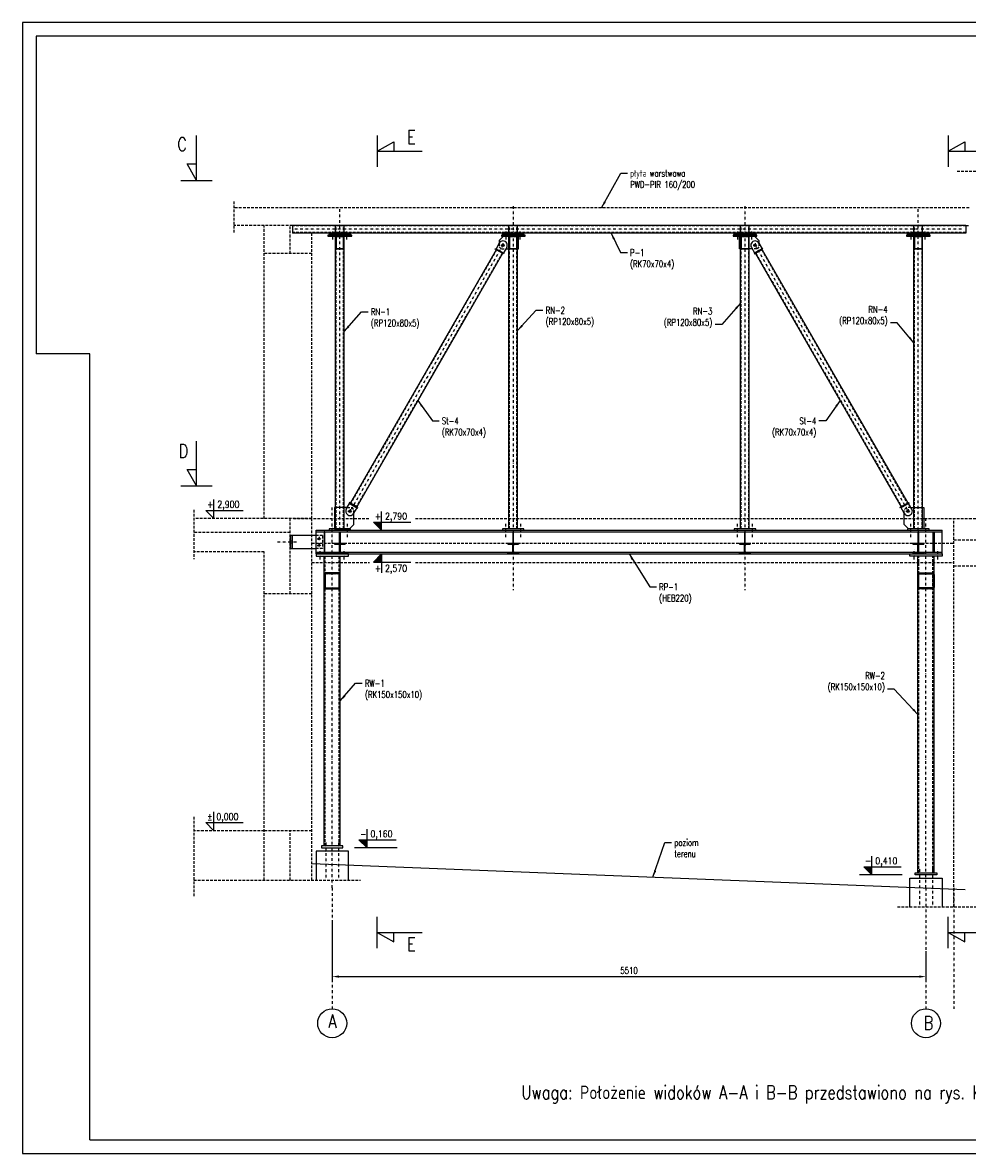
# Model space of a CAD drawing. Header units: centimetres. Extents: x 686402 to 1830517, y -1283654 to -666360.
# Tile 28 of 35: x 1766577 to 1775344, y -1033108 to -1022608. Entities that reach past the tile are written whole.
import ezdxf

# ---------------------------------------------------------------- set-up
doc = ezdxf.new("R2010")
doc.units = ezdxf.units.CM
doc.header["$LTSCALE"] = 50
doc.header["$MEASUREMENT"] = 0
doc.linetypes.add('DASHDOT', pattern=[1, 0.5, -0.25, 0, -0.25])
doc.linetypes.add('DASHED', pattern=[0.75, 0.5, -0.25])
for name, color, linetype in [('0-Ramki', 2, 'Continuous'), ('k_stal_niewid', 4, 'DASHED'), ('k_stal_osie', 1, 'DASHDOT'), ('k_stal_otwory', 1, 'DASHDOT'), ('k_stal_przekroj', 3, 'Continuous'), ('k_stal_widok', 7, 'Continuous'), ('k_stal_wymiary', 3, 'Continuous'), ('k_żelbet', 6, 'Continuous')]:
    doc.layers.add(name, color=color, linetype=linetype)
doc.styles.add('MSE-200', font='romans.shx', dxfattribs={"width": 0.8, "height": 40})
doc.styles.add('ROMANS', font='ROMANS.SHX', dxfattribs={"width": 0.85})
doc.styles.add('TXT3', font='romans.shx', dxfattribs={"width": 0.75})
doc.dimstyles.new('Skala_1_25', dxfattribs={"dimscale": 25, "dimtxt": 2.5, "dimasz": 2.5, "dimexe": 1, "dimexo": 1, "dimgap": 1, "dimtad": 1, "dimdec": 0, "dimzin": 0, "dimdsep": 46, "dimtxsty": 'TXT3', "dimcen": 2.5, "dimadec": 0, "dimazin": 0, "dimtfac": 1, "dimtdec": 0, "dimtmove": 0, "dimatfit": 3, "dimfxl": 0, "dimtolj": 1, "dimtzin": 0, "dimarcsym": 0})

# ---------------------------------------------------------------- blocks, each defined once
blk = doc.blocks.new('*D1205')
at = {"layer": 'Defpoints', "color": 0}
for p in [(1769449, -1030927), (1774959, -1031204), (1774959, -1031467)]:
    blk.add_point(p, dxfattribs=at)
at = {"layer": 'k_stal_wymiary', "color": 0, "lineweight": -2}
for p, q in [((1769449, -1030952), (1769449, -1031492)), ((1774959, -1031229), (1774959, -1031492)), ((1769512, -1031467), (1774897, -1031467))]:
    blk.add_line(p, q, dxfattribs=at)
at = {"layer": 'k_stal_wymiary', "color": 0}
for points in [[(1769512, -1031456), (1769512, -1031477), (1769449, -1031467)], [(1774897, -1031456), (1774897, -1031477), (1774959, -1031467)]]:
    blk.add_solid(points, dxfattribs=at)
at = {"layer": 'k_stal_wymiary', "color": 0, "insert": (1772204, -1031410), "char_height": 62.5, "attachment_point": 5, "style": 'TXT3'}
blk.add_mtext('\\A1;5510', dxfattribs=at)

msp = doc.modelspace()

# ---------------------------------------------------------------- hatches: boundary and pattern name
at = {"layer": 'k_stal_przekroj'}
h = msp.add_hatch(dxfattribs=at)
h.set_pattern_fill('ANSI31', color=256, scale=10, style=0)
h.set_pattern_definition([(45, (68584.0883, 8612.6716), (-0.8838834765, 0.8838834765), [])])
h.paths.add_polyline_path([(1769490.2, -1024590.3, 0.1316525), (1769485.2, -1024591.7), (1769485.2, -1024600.3, -0.4142136), (1769490.2, -1024595.3), (1769520.2, -1024595.3), (1769520.2, -1024590.3)])
h.paths.add_polyline_path([(1769480.2, -1024700.3, 0.2679492), (1769485.2, -1024709), (1769485.2, -1024591.7, 0.2679492), (1769480.2, -1024600.3)])
h.paths.add_polyline_path([(1769520.2, -1024590.3), (1769520.2, -1024595.3), (1769550.2, -1024595.3, -0.4142136), (1769555.2, -1024600.3), (1769555.2, -1024591.7, 0.1316525), (1769550.2, -1024590.3)])
h.paths.add_polyline_path([(1769560.2, -1024600.3, 0.2679492), (1769555.2, -1024591.7), (1769555.2, -1024709, 0.2679492), (1769560.2, -1024700.3)])
h.paths.add_polyline_path([(1769550.2, -1024710.3, 0.1316525), (1769555.2, -1024709), (1769555.2, -1024700.3, -0.4142136), (1769550.2, -1024705.3), (1769520.2, -1024705.3), (1769520.2, -1024710.3)])
h.paths.add_polyline_path([(1769520.2, -1024710.3), (1769520.2, -1024705.3), (1769490.2, -1024705.3, -0.4142136), (1769485.2, -1024700.3), (1769485.2, -1024709, 0.1316525), (1769490.2, -1024710.3)])
h = msp.add_hatch(dxfattribs=at)
h.set_pattern_fill('ANSI31', color=256, scale=10, style=0)
h.set_pattern_definition([(45, (70193.0883, 8612.6716), (-0.8838834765, 0.8838834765), [])])
h.paths.add_polyline_path([(1771099.2, -1024590.3, 0.1316525), (1771094.2, -1024591.7), (1771094.2, -1024600.3, -0.4142136), (1771099.2, -1024595.3), (1771129.2, -1024595.3), (1771129.2, -1024590.3)])
h.paths.add_polyline_path([(1771089.2, -1024700.3, 0.2679492), (1771094.2, -1024709), (1771094.2, -1024591.7, 0.2679492), (1771089.2, -1024600.3)])
h.paths.add_polyline_path([(1771129.2, -1024590.3), (1771129.2, -1024595.3), (1771159.2, -1024595.3, -0.4142136), (1771164.2, -1024600.3), (1771164.2, -1024591.7, 0.1316525), (1771159.2, -1024590.3)])
h.paths.add_polyline_path([(1771169.2, -1024600.3, 0.2679492), (1771164.2, -1024591.7), (1771164.2, -1024709, 0.2679492), (1771169.2, -1024700.3)])
h.paths.add_polyline_path([(1771159.2, -1024710.3, 0.1316525), (1771164.2, -1024709), (1771164.2, -1024700.3, -0.4142136), (1771159.2, -1024705.3), (1771129.2, -1024705.3), (1771129.2, -1024710.3)])
h.paths.add_polyline_path([(1771129.2, -1024710.3), (1771129.2, -1024705.3), (1771099.2, -1024705.3, -0.4142136), (1771094.2, -1024700.3), (1771094.2, -1024709, 0.1316525), (1771099.2, -1024710.3)])
h = msp.add_hatch(dxfattribs=at)
h.set_pattern_fill('ANSI31', color=256, scale=10, style=0)
h.set_pattern_definition([(45, (72343.0883, 8612.6716), (-0.8838834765, 0.8838834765), [])])
h.paths.add_polyline_path([(1773249.2, -1024590.3, 0.1316525), (1773244.2, -1024591.7), (1773244.2, -1024600.3, -0.4142136), (1773249.2, -1024595.3), (1773279.2, -1024595.3), (1773279.2, -1024590.3)])
h.paths.add_polyline_path([(1773239.2, -1024700.3, 0.2679492), (1773244.2, -1024709), (1773244.2, -1024591.7, 0.2679492), (1773239.2, -1024600.3)])
h.paths.add_polyline_path([(1773279.2, -1024590.3), (1773279.2, -1024595.3), (1773309.2, -1024595.3, -0.4142136), (1773314.2, -1024600.3), (1773314.2, -1024591.7, 0.1316525), (1773309.2, -1024590.3)])
h.paths.add_polyline_path([(1773319.2, -1024600.3, 0.2679492), (1773314.2, -1024591.7), (1773314.2, -1024709, 0.2679492), (1773319.2, -1024700.3)])
h.paths.add_polyline_path([(1773309.2, -1024710.3, 0.1316525), (1773314.2, -1024709), (1773314.2, -1024700.3, -0.4142136), (1773309.2, -1024705.3), (1773279.2, -1024705.3), (1773279.2, -1024710.3)])
h.paths.add_polyline_path([(1773279.2, -1024710.3), (1773279.2, -1024705.3), (1773249.2, -1024705.3, -0.4142136), (1773244.2, -1024700.3), (1773244.2, -1024709, 0.1316525), (1773249.2, -1024710.3)])
h = msp.add_hatch(dxfattribs=at)
h.set_pattern_fill('ANSI31', color=256, scale=10, style=0)
h.set_pattern_definition([(45, (73952.0883, 8612.6716), (-0.8838834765, 0.8838834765), [])])
h.paths.add_polyline_path([(1774858.2, -1024590.3, 0.1316525), (1774853.2, -1024591.7), (1774853.2, -1024600.3, -0.4142136), (1774858.2, -1024595.3), (1774888.2, -1024595.3), (1774888.2, -1024590.3)])
h.paths.add_polyline_path([(1774848.2, -1024700.3, 0.2679492), (1774853.2, -1024709), (1774853.2, -1024591.7, 0.2679492), (1774848.2, -1024600.3)])
h.paths.add_polyline_path([(1774888.2, -1024590.3), (1774888.2, -1024595.3), (1774918.2, -1024595.3, -0.4142136), (1774923.2, -1024600.3), (1774923.2, -1024591.7, 0.1316525), (1774918.2, -1024590.3)])
h.paths.add_polyline_path([(1774928.2, -1024600.3, 0.2679492), (1774923.2, -1024591.7), (1774923.2, -1024709, 0.2679492), (1774928.2, -1024700.3)])
h.paths.add_polyline_path([(1774918.2, -1024710.3, 0.1316525), (1774923.2, -1024709), (1774923.2, -1024700.3, -0.4142136), (1774918.2, -1024705.3), (1774888.2, -1024705.3), (1774888.2, -1024710.3)])
h.paths.add_polyline_path([(1774888.2, -1024710.3), (1774888.2, -1024705.3), (1774858.2, -1024705.3, -0.4142136), (1774853.2, -1024700.3), (1774853.2, -1024709, 0.1316525), (1774858.2, -1024710.3)])
h = msp.add_hatch(dxfattribs=at)
h.set_pattern_fill('ANSI31', color=256, scale=10, style=0)
h.set_pattern_definition([(45, (68272.0797, 8892.4334), (-0.8838834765, 0.8838834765), [])])
h.paths.add_polyline_path([(1769535.2, -1027452.1), (1769570.2, -1027452.1), (1769570.2, -1027442.1), (1769470.2, -1027442.1), (1769470.2, -1027452.1), (1769505.2, -1027452.1, -0.4142136), (1769517.2, -1027464.1), (1769517.2, -1027520.1, -0.4142136), (1769505.2, -1027532.1), (1769470.2, -1027532.1), (1769470.2, -1027542.1), (1769570.2, -1027542.1), (1769570.2, -1027532.1), (1769535.2, -1027532.1, -0.4142136), (1769523.2, -1027520.1), (1769523.2, -1027464.1, -0.4142136)])
h = msp.add_hatch(dxfattribs=at)
h.set_pattern_fill('ANSI31', color=256, scale=10, style=0)
h.set_pattern_definition([(45, (69881.0797, 8892.4334), (-0.8838834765, 0.8838834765), [])])
h.paths.add_polyline_path([(1771144.2, -1027452.1), (1771179.2, -1027452.1), (1771179.2, -1027442.1), (1771079.2, -1027442.1), (1771079.2, -1027452.1), (1771114.2, -1027452.1, -0.4142136), (1771126.2, -1027464.1), (1771126.2, -1027520.1, -0.4142136), (1771114.2, -1027532.1), (1771079.2, -1027532.1), (1771079.2, -1027542.1), (1771179.2, -1027542.1), (1771179.2, -1027532.1), (1771144.2, -1027532.1, -0.4142136), (1771132.2, -1027520.1), (1771132.2, -1027464.1, -0.4142136)])
h = msp.add_hatch(dxfattribs=at)
h.set_pattern_fill('ANSI31', color=256, scale=10, style=0)
h.set_pattern_definition([(45, (72031.0797, 8892.4334), (-0.8838834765, 0.8838834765), [])])
h.paths.add_polyline_path([(1773294.2, -1027452.1), (1773329.2, -1027452.1), (1773329.2, -1027442.1), (1773229.2, -1027442.1), (1773229.2, -1027452.1), (1773264.2, -1027452.1, -0.4142136), (1773276.2, -1027464.1), (1773276.2, -1027520.1, -0.4142136), (1773264.2, -1027532.1), (1773229.2, -1027532.1), (1773229.2, -1027542.1), (1773329.2, -1027542.1), (1773329.2, -1027532.1), (1773294.2, -1027532.1, -0.4142136), (1773282.2, -1027520.1), (1773282.2, -1027464.1, -0.4142136)])
h = msp.add_hatch(dxfattribs=at)
h.set_pattern_fill('ANSI31', color=256, scale=10, style=0)
h.set_pattern_definition([(45, (73640.0797, 8892.4334), (-0.8838834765, 0.8838834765), [])])
h.paths.add_polyline_path([(1774903.2, -1027452.1), (1774938.2, -1027452.1), (1774938.2, -1027442.1), (1774838.2, -1027442.1), (1774838.2, -1027452.1), (1774873.2, -1027452.1, -0.4142136), (1774885.2, -1027464.1), (1774885.2, -1027520.1, -0.4142136), (1774873.2, -1027532.1), (1774838.2, -1027532.1), (1774838.2, -1027542.1), (1774938.2, -1027542.1), (1774938.2, -1027532.1), (1774903.2, -1027532.1, -0.4142136), (1774891.2, -1027520.1), (1774891.2, -1027464.1, -0.4142136)])
h = msp.add_hatch(dxfattribs=at)
h.set_pattern_fill('ANSI31', color=256, scale=10, style=0)
h.paths.add_polyline_path([(1769514.2, -1027717.9, 0.0851642), (1769509.2, -1027717.1), (1769449.2, -1027717.1), (1769449.2, -1027727.1), (1769509.2, -1027727.1, -0.4142136), (1769514.2, -1027732.1)])
h.paths.add_polyline_path([(1769449.2, -1027717.1), (1769389.2, -1027717.1, 0.0851642), (1769384.2, -1027717.9), (1769384.2, -1027732.1, -0.4142136), (1769389.2, -1027727.1), (1769449.2, -1027727.1)])
h.paths.add_polyline_path([(1769384.2, -1027717.9, 0.3178372), (1769374.2, -1027732.1), (1769374.2, -1027852.1, 0.3178372), (1769384.2, -1027866.2)])
h.paths.add_polyline_path([(1769449.2, -1027857.1), (1769389.2, -1027857.1, -0.4142136), (1769384.2, -1027852.1), (1769384.2, -1027866.2, 0.0851642), (1769389.2, -1027867.1), (1769449.2, -1027867.1)])
h.paths.add_polyline_path([(1769514.2, -1027852.1, -0.4142136), (1769509.2, -1027857.1), (1769449.2, -1027857.1), (1769449.2, -1027867.1), (1769509.2, -1027867.1, 0.0851642), (1769514.2, -1027866.2)])
h.paths.add_polyline_path([(1769524.2, -1027732.1, 0.3178372), (1769514.2, -1027717.9), (1769514.2, -1027866.2, 0.3178372), (1769524.2, -1027852.1)])
h = msp.add_hatch(dxfattribs=at)
h.set_pattern_fill('ANSI31', color=256, scale=10, style=0)
h.set_pattern_definition([(45, (5510, 2e-10), (-0.8838834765, 0.8838834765), [])])
h.paths.add_polyline_path([(1775024.2, -1027717.9, 0.0851642), (1775019.2, -1027717.1), (1774959.2, -1027717.1), (1774959.2, -1027727.1), (1775019.2, -1027727.1, -0.4142136), (1775024.2, -1027732.1)])
h.paths.add_polyline_path([(1774959.2, -1027717.1), (1774899.2, -1027717.1, 0.0851642), (1774894.2, -1027717.9), (1774894.2, -1027732.1, -0.4142136), (1774899.2, -1027727.1), (1774959.2, -1027727.1)])
h.paths.add_polyline_path([(1774894.2, -1027717.9, 0.3178372), (1774884.2, -1027732.1), (1774884.2, -1027852.1, 0.3178372), (1774894.2, -1027866.2)])
h.paths.add_polyline_path([(1774959.2, -1027857.1), (1774899.2, -1027857.1, -0.4142136), (1774894.2, -1027852.1), (1774894.2, -1027866.2, 0.0851642), (1774899.2, -1027867.1), (1774959.2, -1027867.1)])
h.paths.add_polyline_path([(1775024.2, -1027852.1, -0.4142136), (1775019.2, -1027857.1), (1774959.2, -1027857.1), (1774959.2, -1027867.1), (1775019.2, -1027867.1, 0.0851642), (1775024.2, -1027866.2)])
h.paths.add_polyline_path([(1775034.2, -1027732.1, 0.3178372), (1775024.2, -1027717.9), (1775024.2, -1027866.2, 0.3178372), (1775034.2, -1027852.1)])
at = {"layer": 'k_stal_wymiary'}
for points in [[(1769833.3, -1027247.1), (1769908.3, -1027322.1), (1769908.3, -1027247.1)], [(1769908.3, -1027617.1), (1769908.3, -1027542.1), (1769833.3, -1027617.1)], [(1769772.8, -1030197.1), (1769697.8, -1030197.1), (1769772.8, -1030272.1)], [(1774457.7, -1030447.1), (1774382.7, -1030447.1), (1774457.7, -1030522.1)]]:
    msp.add_hatch(color=256, dxfattribs=at).paths.add_polyline_path(points)

# ---------------------------------------------------------------- linework, layer by layer
at = {"layer": '0-Ramki', "color": 1}
for p, q in [((1766701.6, -1022733.2), (1766701.6, -1025683.2)), ((1767201.6, -1025683.2), (1766701.6, -1025683.2)), ((1767201.6, -1032983.2), (1767201.6, -1025683.2)), ((1767201.6, -1032983.2), (1778250.6, -1032983.2))]:
    msp.add_line(p, q, dxfattribs=at)
msp.add_lwpolyline([(1781301.6, -1022733.2), (1766701.6, -1022733.2)], dxfattribs=at)
at = {"layer": 'k_stal_niewid'}
for p, q in [((1775248.5, -1023988.8), (1775682, -1023988.8)), ((1768537.5, -1024269.8), (1768537.5, -1024556.9)), ((1775359.2, -1024329.3), (1768537.5, -1024329.3)), ((1769080.2, -1024492.3), (1768537.5, -1024492.3)), ((1768819.2, -1027212.1), (1768819.2, -1024492.3)), ((1769059.2, -1024752.1), (1769059.2, -1024492.3)), ((1775328.2, -1024496.3), (1769080.2, -1024496.3)), ((1775328.2, -1024558.3), (1769080.2, -1024558.3)), ((1769259.2, -1027212.1), (1769259.2, -1024562.3)), ((1769485.2, -1027310.1), (1769485.2, -1024496.3)), ((1769555.2, -1027310.1), (1769555.2, -1024496.3)), ((1771094.2, -1027310.1), (1771094.2, -1024496.3)), ((1771164.2, -1027310.1), (1771164.2, -1024496.3)), ((1773244.2, -1027310.1), (1773244.2, -1024496.3)), ((1773314.2, -1027310.1), (1773314.2, -1024496.3)), ((1774853.2, -1027310.1), (1774853.2, -1024496.3)), ((1774923.2, -1027310.1), (1774923.2, -1024496.3)), ((1775328.2, -1024492.3), (1775359.2, -1024492.3)), ((1770999.2, -1024656), (1770999.2, -1024690.3)), ((1770999.2, -1024690.3), (1771019.2, -1024710.3)), ((1773409.2, -1024690.3), (1773389.2, -1024710.3)), ((1773409.2, -1024656), (1773409.2, -1024690.3)), ((1769259.2, -1024752.1), (1768819.2, -1024752.1)), ((1770973.5, -1024718.9), (1769622.2, -1027070.7)), ((1771027.2, -1024749.7), (1769676, -1027101.6)), ((1771019.2, -1024710.3), (1771060.2, -1024710.3)), ((1773389.2, -1024710.3), (1773348.2, -1024710.3)), ((1773381.2, -1024749.7), (1774732.5, -1027101.6)), ((1773435, -1024718.9), (1774786.2, -1027070.7)), ((1768165.9, -1027131.8), (1768165.9, -1027590.3)), ((1769259.2, -1027212.1), (1768165.9, -1027212.1)), ((1769059.2, -1027912.1), (1769059.2, -1027212.1)), ((1769089.2, -1027212.1), (1769796.8, -1027212.1)), ((1769259.2, -1027912.1), (1769259.2, -1027212.1)), ((1769588.6, -1027110.1), (1769629.9, -1027110.1)), ((1769629.9, -1027110.1), (1769650.2, -1027130.1)), ((1769650.2, -1027164.4), (1769650.2, -1027130.1)), ((1770221.3, -1027212.1), (1775903.5, -1027212.1)), ((1774777.9, -1027110.1), (1774758.2, -1027130.1)), ((1774758.2, -1027164.4), (1774758.2, -1027130.1)), ((1774819.2, -1027110.1), (1774777.9, -1027110.1)), ((1775219.2, -1030822.1), (1775219.2, -1027212.1)), ((1769059.2, -1027342.1), (1768165.9, -1027342.1)), ((1769079.2, -1027423.1), (1769059.2, -1027423.1)), ((1769359.2, -1027372.1), (1769299.2, -1027372.1)), ((1769359.2, -1027372.1), (1769359.2, -1027492.1)), ((1775219.2, -1027412.1), (1775903.5, -1027412.1)), ((1768819.2, -1027522.1), (1768165.9, -1027522.1)), ((1768819.2, -1027912.1), (1768819.2, -1027522.1)), ((1769079.2, -1027441.1), (1769059.2, -1027441.1)), ((1769259.2, -1027442.1), (1775219.2, -1027442.1)), ((1769359.2, -1027492.1), (1769299.2, -1027492.1)), ((1769259.2, -1027622.1), (1769796.8, -1027622.1)), ((1769384.2, -1030252.1), (1769384.2, -1027562.1)), ((1769514.2, -1030252.1), (1769514.2, -1027562.1)), ((1770221.3, -1027622.1), (1775219.2, -1027622.1)), ((1774894.2, -1030502.1), (1774894.2, -1027562.1)), ((1775024.2, -1030502.1), (1775024.2, -1027562.1)), ((1775219.2, -1027652.1), (1775903.5, -1027652.1)), ((1768819.2, -1030572.1), (1768819.2, -1027912.1)), ((1769259.2, -1027912.1), (1768819.2, -1027912.1)), ((1769259.2, -1030572.1), (1769259.2, -1027867.1)), ((1768165.9, -1029982.3), (1768165.9, -1030731.3)), ((1768819.2, -1030112.1), (1768165.9, -1030112.1)), ((1769259.2, -1030112.1), (1768819.2, -1030112.1)), ((1769059.2, -1030572.1), (1769059.2, -1030112.1)), ((1768165.9, -1030572.1), (1769712.6, -1030572.1)), ((1775845.4, -1030822.1), (1774695.8, -1030822.1))]:
    msp.add_line(p, q, dxfattribs=at)
at = {"layer": 'k_stal_osie'}
for p, q in [((1769520.2, -1027322.1), (1769520.2, -1024320.9)), ((1771129.2, -1024311.5), (1771129.2, -1027877.5)), ((1773279.2, -1024311.5), (1773279.2, -1027877.5)), ((1774888.2, -1027322.1), (1774888.2, -1024320.9)), ((1775289.2, -1024527.3), (1769089.2, -1024527.3)), ((1771034.2, -1024675.3), (1769615.2, -1027145.1)), ((1773374.2, -1024675.3), (1774793.2, -1027145.1)), ((1769449.2, -1030642.1), (1769449.2, -1027109.2)), ((1774959.2, -1030642.1), (1774959.2, -1027206.9)), ((1769449.2, -1030642.1), (1769449.2, -1031765.6)), ((1774959.2, -1030642.1), (1774959.2, -1031765.6)), ((1775219.2, -1030642.1), (1775219.2, -1031765.6))]:
    msp.add_line(p, q, dxfattribs=at)
at = {"layer": 'k_stal_otwory'}
for p, q in [((1769455.2, -1024621.9), (1769455.2, -1024542.8)), ((1769585.2, -1024621.9), (1769585.2, -1024542.8)), ((1771064.2, -1024621.9), (1771064.2, -1024542.8)), ((1771194.2, -1024621.9), (1771194.2, -1024542.8)), ((1773214.2, -1024621.9), (1773214.2, -1024542.8)), ((1773344.2, -1024621.9), (1773344.2, -1024542.8)), ((1774823.2, -1024621.9), (1774823.2, -1024542.8)), ((1774953.2, -1024621.9), (1774953.2, -1024542.8)), ((1771015, -1024675.3), (1771053.4, -1024675.3)), ((1771034.2, -1024656.1), (1771034.2, -1024694.5)), ((1773355, -1024675.3), (1773393.4, -1024675.3)), ((1773374.2, -1024656.1), (1773374.2, -1024694.5)), ((1769596, -1027145.1), (1769634.4, -1027145.1)), ((1769615.2, -1027125.9), (1769615.2, -1027164.3)), ((1774774, -1027145.1), (1774812.4, -1027145.1)), ((1774793.2, -1027125.9), (1774793.2, -1027164.3)), ((1769450.2, -1027387.7), (1769450.2, -1027256.5)), ((1769590.2, -1027387.7), (1769590.2, -1027256.5)), ((1771059.2, -1027387.7), (1771059.2, -1027256.5)), ((1771199.2, -1027387.7), (1771199.2, -1027256.5)), ((1773209.2, -1027387.7), (1773209.2, -1027256.5)), ((1773349.2, -1027387.7), (1773349.2, -1027256.5)), ((1774818.2, -1027387.7), (1774818.2, -1027256.5)), ((1774958.2, -1027387.7), (1774958.2, -1027256.5)), ((1769310, -1027402.1), (1769348.4, -1027402.1)), ((1769329.2, -1027382.9), (1769329.2, -1027421.3)), ((1769116.8, -1027432.1), (1768940.4, -1027432.1)), ((1769310, -1027462.1), (1769348.4, -1027462.1)), ((1769329.2, -1027442.9), (1769329.2, -1027481.3)), ((1769339.2, -1027592.1), (1769339.2, -1027492.1)), ((1769559.2, -1027592.1), (1769559.2, -1027492.1)), ((1774849.2, -1027592.1), (1774849.2, -1027492.1)), ((1775069.2, -1027592.1), (1775069.2, -1027492.1)), ((1769389.2, -1030220.1), (1769389.2, -1030572.1)), ((1769509.2, -1030220.1), (1769509.2, -1030572.1)), ((1774899.2, -1030470.1), (1774899.2, -1030822.1)), ((1775019.2, -1030470.1), (1775019.2, -1030822.1))]:
    msp.add_line(p, q, dxfattribs=at)
at = {"layer": 'k_stal_widok'}
for p, q in [((1775328.2, -1024492.3), (1769080.2, -1024492.3)), ((1769080.2, -1024492.3), (1769080.2, -1024562.3)), ((1775328.2, -1024562.3), (1769080.2, -1024562.3)), ((1769480.2, -1027310.1), (1769480.2, -1024496.3)), ((1769560.2, -1027310.1), (1769560.2, -1024496.3)), ((1771089.2, -1027310.1), (1771089.2, -1024496.3)), ((1771169.2, -1027310.1), (1771169.2, -1024496.3)), ((1773239.2, -1027310.1), (1773239.2, -1024496.3)), ((1773319.2, -1027310.1), (1773319.2, -1024496.3)), ((1774848.2, -1027310.1), (1774848.2, -1024496.3)), ((1774928.2, -1027310.1), (1774928.2, -1024496.3)), ((1775328.2, -1024492.3), (1775328.2, -1024562.3)), ((1770999.5, -1024655.4), (1770969.6, -1024707.4)), ((1773408.9, -1024655.4), (1773438.8, -1024707.4)), ((1770970, -1024716.9), (1769618.8, -1027068.7)), ((1771030.7, -1024751.7), (1769679.4, -1027103.6)), ((1771068.6, -1024695.8), (1771039, -1024747.3)), ((1773339.9, -1024695.8), (1773369.4, -1024747.3)), ((1773377.8, -1024751.7), (1774729, -1027103.6)), ((1773438.4, -1024716.9), (1774789.7, -1027068.7)), ((1769580.5, -1027125.2), (1769610.4, -1027073.1)), ((1774827.9, -1027125.2), (1774798, -1027073.1)), ((1769650.2, -1027164.4), (1769679.8, -1027113)), ((1774758.2, -1027164.4), (1774728.7, -1027113)), ((1769299.2, -1027322.1), (1775109.2, -1027322.1)), ((1769299.2, -1027542.1), (1769299.2, -1027322.1)), ((1769299.2, -1027338.1), (1775109.2, -1027338.1)), ((1775109.2, -1027542.1), (1775109.2, -1027322.1)), ((1769299.2, -1027526.1), (1775109.2, -1027526.1)), ((1769470.2, -1027442.1), (1769570.2, -1027442.1)), ((1769470.2, -1027442.1), (1769470.2, -1027452.1)), ((1769470.2, -1027452.1), (1769505.2, -1027452.1)), ((1769517.2, -1027520.1), (1769517.2, -1027464.1)), ((1769523.2, -1027520.1), (1769523.2, -1027464.1)), ((1769535.2, -1027452.1), (1769570.2, -1027452.1)), ((1769570.2, -1027442.1), (1769570.2, -1027452.1)), ((1771079.2, -1027442.1), (1771179.2, -1027442.1)), ((1771079.2, -1027442.1), (1771079.2, -1027452.1)), ((1771079.2, -1027452.1), (1771114.2, -1027452.1)), ((1771126.2, -1027520.1), (1771126.2, -1027464.1)), ((1771132.2, -1027520.1), (1771132.2, -1027464.1)), ((1771144.2, -1027452.1), (1771179.2, -1027452.1)), ((1771179.2, -1027442.1), (1771179.2, -1027452.1)), ((1773229.2, -1027442.1), (1773329.2, -1027442.1)), ((1773229.2, -1027442.1), (1773229.2, -1027452.1)), ((1773229.2, -1027452.1), (1773264.2, -1027452.1)), ((1773276.2, -1027520.1), (1773276.2, -1027464.1)), ((1773282.2, -1027520.1), (1773282.2, -1027464.1)), ((1773294.2, -1027452.1), (1773329.2, -1027452.1)), ((1773329.2, -1027442.1), (1773329.2, -1027452.1)), ((1774838.2, -1027442.1), (1774938.2, -1027442.1)), ((1774838.2, -1027442.1), (1774838.2, -1027452.1)), ((1774838.2, -1027452.1), (1774873.2, -1027452.1)), ((1774885.2, -1027520.1), (1774885.2, -1027464.1)), ((1774891.2, -1027520.1), (1774891.2, -1027464.1)), ((1774903.2, -1027452.1), (1774938.2, -1027452.1)), ((1774938.2, -1027442.1), (1774938.2, -1027452.1)), ((1769299.2, -1027542.1), (1775109.2, -1027542.1)), ((1769374.2, -1030252.1), (1769374.2, -1027562.1)), ((1769470.2, -1027532.1), (1769505.2, -1027532.1)), ((1769470.2, -1027532.1), (1769470.2, -1027542.1)), ((1769470.2, -1027542.1), (1769570.2, -1027542.1)), ((1769524.2, -1030252.1), (1769524.2, -1027562.1)), ((1769535.2, -1027532.1), (1769570.2, -1027532.1)), ((1769570.2, -1027532.1), (1769570.2, -1027542.1)), ((1771079.2, -1027532.1), (1771114.2, -1027532.1)), ((1771079.2, -1027532.1), (1771079.2, -1027542.1)), ((1771079.2, -1027542.1), (1771179.2, -1027542.1)), ((1771144.2, -1027532.1), (1771179.2, -1027532.1)), ((1771179.2, -1027532.1), (1771179.2, -1027542.1)), ((1773229.2, -1027532.1), (1773264.2, -1027532.1)), ((1773229.2, -1027532.1), (1773229.2, -1027542.1)), ((1773229.2, -1027542.1), (1773329.2, -1027542.1)), ((1773294.2, -1027532.1), (1773329.2, -1027532.1)), ((1773329.2, -1027532.1), (1773329.2, -1027542.1)), ((1774838.2, -1027532.1), (1774873.2, -1027532.1)), ((1774838.2, -1027532.1), (1774838.2, -1027542.1)), ((1774838.2, -1027542.1), (1774938.2, -1027542.1)), ((1774884.2, -1030502.1), (1774884.2, -1027562.1)), ((1774903.2, -1027532.1), (1774938.2, -1027532.1)), ((1774938.2, -1027532.1), (1774938.2, -1027542.1)), ((1775034.2, -1030502.1), (1775034.2, -1027562.1))]:
    msp.add_line(p, q, dxfattribs=at)
for points in [[(1766576.6, -1033108.2), (1781426.6, -1033108.2), (1781426.6, -1022608.2), (1766576.6, -1022608.2)], [(1769410.2, -1024590.3), (1769630.2, -1024590.3), (1769630.2, -1024582.3), (1769410.2, -1024582.3)], [(1769420.2, -1024574.3), (1769620.2, -1024574.3), (1769620.2, -1024562.3), (1769420.2, -1024562.3)], [(1769430.2, -1024582.3), (1769610.2, -1024582.3), (1769610.2, -1024574.3), (1769430.2, -1024574.3)], [(1771019.2, -1024590.3), (1771239.2, -1024590.3), (1771239.2, -1024582.3), (1771019.2, -1024582.3)], [(1771029.2, -1024574.3), (1771229.2, -1024574.3), (1771229.2, -1024562.3), (1771029.2, -1024562.3)], [(1771039.2, -1024582.3), (1771219.2, -1024582.3), (1771219.2, -1024574.3), (1771039.2, -1024574.3)], [(1773169.2, -1024590.3), (1773389.2, -1024590.3), (1773389.2, -1024582.3), (1773169.2, -1024582.3)], [(1773379.2, -1024574.3), (1773179.2, -1024574.3), (1773179.2, -1024562.3), (1773379.2, -1024562.3)], [(1773369.2, -1024582.3), (1773189.2, -1024582.3), (1773189.2, -1024574.3), (1773369.2, -1024574.3)], [(1774778.2, -1024590.3), (1774998.2, -1024590.3), (1774998.2, -1024582.3), (1774778.2, -1024582.3)], [(1774988.2, -1024574.3), (1774788.2, -1024574.3), (1774788.2, -1024562.3), (1774988.2, -1024562.3)], [(1774978.2, -1024582.3), (1774798.2, -1024582.3), (1774798.2, -1024574.3), (1774978.2, -1024574.3)], [(1771039.4, -1024756.7), (1770961.3, -1024711.9), (1770965.3, -1024705), (1771043.3, -1024749.8)], [(1773369.1, -1024756.7), (1773447.1, -1024711.9), (1773443.1, -1024705), (1773365.1, -1024749.8)], [(1769688.1, -1027108.5), (1769610.1, -1027063.7), (1769606.1, -1027070.6), (1769684.1, -1027115.5)], [(1774720.3, -1027108.5), (1774798.4, -1027063.7), (1774802.3, -1027070.6), (1774724.3, -1027115.5)], [(1769420.2, -1027322.1), (1769620.2, -1027322.1), (1769620.2, -1027310.1), (1769420.2, -1027310.1)], [(1771029.2, -1027322.1), (1771229.2, -1027322.1), (1771229.2, -1027310.1), (1771029.2, -1027310.1)], [(1773179.2, -1027322.1), (1773379.2, -1027322.1), (1773379.2, -1027310.1), (1773179.2, -1027310.1)], [(1774788.2, -1027322.1), (1774988.2, -1027322.1), (1774988.2, -1027310.1), (1774788.2, -1027310.1)], [(1769059.2, -1027492.1), (1769079.2, -1027492.1), (1769079.2, -1027372.1), (1769059.2, -1027372.1)], [(1769374.2, -1027526.1), (1769382.2, -1027526.1), (1769382.2, -1027338.1), (1769374.2, -1027338.1)], [(1769524.2, -1027526.1), (1769516.2, -1027526.1), (1769516.2, -1027338.1), (1769524.2, -1027338.1)], [(1771125.2, -1027526.1), (1771133.2, -1027526.1), (1771133.2, -1027338.1), (1771125.2, -1027338.1)], [(1773275.2, -1027526.1), (1773283.2, -1027526.1), (1773283.2, -1027338.1), (1773275.2, -1027338.1)], [(1774884.2, -1027526.1), (1774892.2, -1027526.1), (1774892.2, -1027338.1), (1774884.2, -1027338.1)], [(1775034.2, -1027526.1), (1775026.2, -1027526.1), (1775026.2, -1027338.1), (1775034.2, -1027338.1)], [(1769299.2, -1027562.1), (1769599.2, -1027562.1), (1769599.2, -1027542.1), (1769299.2, -1027542.1)], [(1775109.2, -1027562.1), (1774809.2, -1027562.1), (1774809.2, -1027542.1), (1775109.2, -1027542.1)], [(1769349.2, -1030272.1), (1769549.2, -1030272.1), (1769549.2, -1030252.1), (1769349.2, -1030252.1)], [(1775059.2, -1030522.1), (1774859.2, -1030522.1), (1774859.2, -1030502.1), (1775059.2, -1030502.1)]]:
    msp.add_lwpolyline(points, close=True, dxfattribs=at)
for points in [[(1769490.2, -1024710.3), (1769550.2, -1024710.3, 0.4142136), (1769560.2, -1024700.3), (1769560.2, -1024600.3, 0.4142136), (1769550.2, -1024590.3), (1769490.2, -1024590.3, 0.4142136), (1769480.2, -1024600.3), (1769480.2, -1024700.3, 0.4142136)], [(1769490.2, -1024705.3), (1769550.2, -1024705.3, 0.4142136), (1769555.2, -1024700.3), (1769555.2, -1024600.3, 0.4142136), (1769550.2, -1024595.3), (1769490.2, -1024595.3, 0.4142136), (1769485.2, -1024600.3), (1769485.2, -1024700.3, 0.4142136)], [(1771099.2, -1024710.3), (1771159.2, -1024710.3, 0.4142136), (1771169.2, -1024700.3), (1771169.2, -1024600.3, 0.4142136), (1771159.2, -1024590.3), (1771099.2, -1024590.3, 0.4142136), (1771089.2, -1024600.3), (1771089.2, -1024700.3, 0.4142136)], [(1771099.2, -1024705.3), (1771159.2, -1024705.3, 0.4142136), (1771164.2, -1024700.3), (1771164.2, -1024600.3, 0.4142136), (1771159.2, -1024595.3), (1771099.2, -1024595.3, 0.4142136), (1771094.2, -1024600.3), (1771094.2, -1024700.3, 0.4142136)], [(1773249.2, -1024710.3), (1773309.2, -1024710.3, 0.4142136), (1773319.2, -1024700.3), (1773319.2, -1024600.3, 0.4142136), (1773309.2, -1024590.3), (1773249.2, -1024590.3, 0.4142136), (1773239.2, -1024600.3), (1773239.2, -1024700.3, 0.4142136)], [(1773249.2, -1024705.3), (1773309.2, -1024705.3, 0.4142136), (1773314.2, -1024700.3), (1773314.2, -1024600.3, 0.4142136), (1773309.2, -1024595.3), (1773249.2, -1024595.3, 0.4142136), (1773244.2, -1024600.3), (1773244.2, -1024700.3, 0.4142136)], [(1774858.2, -1024710.3), (1774918.2, -1024710.3, 0.4142136), (1774928.2, -1024700.3), (1774928.2, -1024600.3, 0.4142136), (1774918.2, -1024590.3), (1774858.2, -1024590.3, 0.4142136), (1774848.2, -1024600.3), (1774848.2, -1024700.3, 0.4142136)], [(1774858.2, -1024705.3), (1774918.2, -1024705.3, 0.4142136), (1774923.2, -1024700.3), (1774923.2, -1024600.3, 0.4142136), (1774918.2, -1024595.3), (1774858.2, -1024595.3, 0.4142136), (1774853.2, -1024600.3), (1774853.2, -1024700.3, 0.4142136)], [(1769389.2, -1027867.1), (1769509.2, -1027867.1, 0.4142136), (1769524.2, -1027852.1), (1769524.2, -1027732.1, 0.4142136), (1769509.2, -1027717.1), (1769389.2, -1027717.1, 0.4142136), (1769374.2, -1027732.1), (1769374.2, -1027852.1, 0.4142136)], [(1769389.2, -1027857.1), (1769509.2, -1027857.1, 0.4142136), (1769514.2, -1027852.1), (1769514.2, -1027732.1, 0.4142136), (1769509.2, -1027727.1), (1769389.2, -1027727.1, 0.4142136), (1769384.2, -1027732.1), (1769384.2, -1027852.1, 0.4142136)], [(1775019.2, -1027867.1), (1774899.2, -1027867.1, -0.4142136), (1774884.2, -1027852.1), (1774884.2, -1027732.1, -0.4142136), (1774899.2, -1027717.1), (1775019.2, -1027717.1, -0.4142136), (1775034.2, -1027732.1), (1775034.2, -1027852.1, -0.4142136)], [(1775019.2, -1027857.1), (1774899.2, -1027857.1, -0.4142136), (1774894.2, -1027852.1), (1774894.2, -1027732.1, -0.4142136), (1774899.2, -1027727.1), (1775019.2, -1027727.1, -0.4142136), (1775024.2, -1027732.1), (1775024.2, -1027852.1, -0.4142136)]]:
    msp.add_lwpolyline(points, format="xyb", close=True, dxfattribs=at)
for points in [[(1771060.2, -1024710.3), (1771179.2, -1024710.3), (1771179.2, -1024590.3), (1771039.2, -1024590.3), (1770999.2, -1024630.3), (1770999.2, -1024656)], [(1773348.2, -1024710.3), (1773229.2, -1024710.3), (1773229.2, -1024590.3), (1773369.2, -1024590.3), (1773409.2, -1024630.3), (1773409.2, -1024656)], [(1769589.2, -1027110.1), (1769470.2, -1027110.1), (1769470.2, -1027310.1), (1769610.2, -1027310.1), (1769650.2, -1027270.1), (1769650.2, -1027164.4)], [(1774819.2, -1027110.1), (1774938.2, -1027110.1), (1774938.2, -1027310.1), (1774798.2, -1027310.1), (1774758.2, -1027270.1), (1774758.2, -1027164.4)], [(1769299.2, -1027372.1), (1769079.2, -1027372.1), (1769079.2, -1027492.1), (1769299.2, -1027492.1)], [(1769599.2, -1030572.1), (1769599.2, -1030302.1), (1769299.2, -1030302.1), (1769299.2, -1030572.1)], [(1774809.2, -1030822.1), (1774809.2, -1030552.1), (1775109.2, -1030552.1), (1775109.2, -1030822.1)]]:
    msp.add_lwpolyline(points, dxfattribs=at)
for centre, radius in [((1771034.2, -1024675.3), 11), ((1771034.2, -1024675.3), 11), ((1773374.2, -1024675.3), 11), ((1769615.2, -1027145.1), 11), ((1774793.2, -1027145.1), 11), ((1769329.2, -1027402.1), 9), ((1769329.2, -1027462.1), 9)]:
    msp.add_circle(centre, radius, dxfattribs=at)
for centre, radius, start, end in [((1771034.2, -1024675.3), 40, 329.19547, 150.12037), ((1773374.2, -1024675.3), 40, 29.87963, 210.80453), ((1769615.2, -1027145.1), 40, 150.12008, 331.04498), ((1774793.2, -1027145.1), 40, 208.95502, 29.87992), ((1769505.2, -1027464.1), 12, 0, 90), ((1769505.2, -1027520.1), 12, 270, 0), ((1769535.2, -1027464.1), 12, 90, 180), ((1769535.2, -1027520.1), 12, 180, 270), ((1771114.2, -1027464.1), 12, 0, 90), ((1771114.2, -1027520.1), 12, 270, 0), ((1771144.2, -1027464.1), 12, 90, 180), ((1771144.2, -1027520.1), 12, 180, 270), ((1773264.2, -1027464.1), 12, 0, 90), ((1773264.2, -1027520.1), 12, 270, 0), ((1773294.2, -1027464.1), 12, 90, 180), ((1773294.2, -1027520.1), 12, 180, 270), ((1774873.2, -1027464.1), 12, 0, 90), ((1774873.2, -1027520.1), 12, 270, 0), ((1774903.2, -1027464.1), 12, 90, 180), ((1774903.2, -1027520.1), 12, 180, 270)]:
    msp.add_arc(centre, radius, start, end, dxfattribs=at)
at = {"layer": 'k_stal_wymiary'}
for p, q in [((1768190.4, -1024073.8), (1768190.4, -1023657.5)), ((1768190.4, -1024073.8), (1768190.4, -1023657.5)), ((1769867.4, -1023655.4), (1769867.4, -1023947.6)), ((1769867.4, -1023655.4), (1769867.4, -1023947.6)), ((1769867.4, -1023801.5), (1770022.1, -1023715.6)), ((1769867.4, -1023801.5), (1770022.1, -1023715.6)), ((1770022.1, -1023715.6), (1770022.1, -1023801.5)), ((1770022.1, -1023715.6), (1770022.1, -1023801.5)), ((1775166.9, -1023655.4), (1775166.9, -1023947.6)), ((1775166.9, -1023655.4), (1775166.9, -1023947.6)), ((1775166.9, -1023801.5), (1775321.7, -1023715.6)), ((1775166.9, -1023801.5), (1775321.7, -1023715.6)), ((1775321.7, -1023715.6), (1775321.7, -1023801.5)), ((1775321.7, -1023715.6), (1775321.7, -1023801.5)), ((1769867.4, -1023801.5), (1770283.6, -1023801.5)), ((1769867.4, -1023801.5), (1770283.6, -1023801.5)), ((1775166.9, -1023801.5), (1775583.2, -1023801.5)), ((1775166.9, -1023801.5), (1775583.2, -1023801.5)), ((1768190.4, -1024073.8), (1768104.5, -1023919)), ((1768104.5, -1023919), (1768190.4, -1023919)), ((1768190.4, -1024073.8), (1768104.5, -1023919)), ((1768104.5, -1023919), (1768190.4, -1023919)), ((1768044.3, -1024073.8), (1768336.5, -1024073.8)), ((1768044.3, -1024073.8), (1768336.5, -1024073.8)), ((1768190.4, -1026911.1), (1768190.4, -1026494.9)), ((1768190.4, -1026911.1), (1768190.4, -1026494.9)), ((1768190.4, -1026911.1), (1768104.5, -1026756.4)), ((1768104.5, -1026756.4), (1768190.4, -1026756.4)), ((1768190.4, -1026911.1), (1768104.5, -1026756.4)), ((1768104.5, -1026756.4), (1768190.4, -1026756.4)), ((1768044.3, -1026911.1), (1768336.5, -1026911.1)), ((1768044.3, -1026911.1), (1768336.5, -1026911.1)), ((1768352.1, -1027212.1), (1768352.1, -1027037.1)), ((1768277.1, -1027137.1), (1768623.7, -1027137.1)), ((1768277.1, -1027137.1), (1768352.1, -1027212.1)), ((1769908.3, -1027322.1), (1769908.3, -1027147.1)), ((1769833.3, -1027247.1), (1770180, -1027247.1)), ((1769833.3, -1027247.1), (1769908.3, -1027322.1)), ((1769833.3, -1027617.1), (1769908.3, -1027542.1)), ((1769833.3, -1027617.1), (1770180, -1027617.1)), ((1769908.3, -1027542.1), (1769908.3, -1027717.1)), ((1768352.1, -1030112.1), (1768352.1, -1029937.1)), ((1768277.1, -1030037.1), (1768623.7, -1030037.1)), ((1768277.1, -1030037.1), (1768352.1, -1030112.1)), ((1769772.8, -1030272.1), (1769772.8, -1030097.1)), ((1769697.8, -1030197.1), (1770044.5, -1030197.1)), ((1769697.8, -1030197.1), (1769772.8, -1030272.1)), ((1770053.6, -1030272.1), (1769657.3, -1030272.1)), ((1774457.7, -1030522.1), (1774457.7, -1030347.1)), ((1774382.7, -1030447.1), (1774729.4, -1030447.1)), ((1774382.7, -1030447.1), (1774457.7, -1030522.1)), ((1774738.5, -1030522.1), (1774342.2, -1030522.1)), ((1769867.4, -1031202.6), (1769867.4, -1030910.4)), ((1775166.9, -1031202.6), (1775166.9, -1030910.4)), ((1769867.4, -1031056.5), (1770283.6, -1031056.5)), ((1769867.4, -1031056.5), (1770022.1, -1031142.4)), ((1770022.1, -1031142.4), (1770022.1, -1031056.5)), ((1775166.9, -1031056.5), (1775583.2, -1031056.5)), ((1775166.9, -1031056.5), (1775321.7, -1031142.4)), ((1775321.7, -1031142.4), (1775321.7, -1031056.5))]:
    msp.add_line(p, q, dxfattribs=at)
for centre in [(1769449.2, -1031900.2), (1774959.2, -1031900.2)]:
    msp.add_circle(centre, 134.5, dxfattribs=at)
at = {"layer": 'k_żelbet'}
msp.add_line((1775323.7, -1030662.5), (1769259.2, -1030420.3), dxfattribs=at)

# ---------------------------------------------------------------- texts
at = {"layer": 'k_stal_wymiary'}
for s, height, style, width, p in [('E', 125, 'MSE-200', 0.8, (1770144.6, -1023732.9)), ('C', 125, 'MSE-200', 0.8, (1768011.6, -1023799.7)), ('D', 125, 'MSE-200', 0.8, (1768023.1, -1026648.7)), ('+ 2,900', 62.5, 'ROMANS', 0.85, (1768288, -1027112.8)), ('+ 2,790', 62.5, 'ROMANS', 0.85, (1769844.2, -1027222.8)), ('+ 2,570', 62.5, 'ROMANS', 0.85, (1769844.2, -1027707.1)), ('%%p 0,000', 62.5, 'ROMANS', 0.85, (1768288, -1030012.8)), ('- 0,160', 62.5, 'ROMANS', 0.85, (1769708.7, -1030172.8)), ('- 0,410', 62.5, 'ROMANS', 0.85, (1774393.7, -1030422.8)), ('E', 125, 'MSE-200', 0.8, (1770144.6, -1031228.4)), ('A', 125, 'MSE-200', 0.8, (1769412.7, -1031942.6)), ('B', 125, 'MSE-200', 0.8, (1774937.5, -1031959.5)), ('Uwaga: Położenie widoków A-A i B-B przedstawiono na rys. KS-03.', 125, 'MSE-200', 0.8, (1771205, -1032604.3))]:
    msp.add_text(s, height=height, dxfattribs=dict(at, style=style, width=width)).set_placement(p)
at = {"layer": 'k_stal_wymiary', "char_height": 62.5, "style": 'TXT3'}
for s, insert, width, attachment_point in [('\\A1;płyta warstwowa PWD-PIR 160/200', (1772214.3, -1023976.2), 706.609, 1), ('\\A1;P-1 (RK70x70x4)', (1772213.5, -1024713.1), 60, 1), ('\\A1;RN-1 (RP120x80x5)', (1769808.7, -1025262.5), 60, 1), ('\\A1;RN-2 (RP120x80x5)', (1771430.5, -1025248.6), 60, 1), ('\\A1;RN-3 (RP120x80x5)', (1772977, -1025443.8), 60, 9), ('\\A1;RN-4 (RP120x80x5)', (1774604, -1025428.2), 60, 9), ('St-{\\fRomanS|b0|i0|c238|p34;4} (RK70x70x4)', (1770467, -1026275.2), 466.5, 1), ('St-{\\fRomanS|b0|i0|c238|p34;4} (RK70x70x4)', (1773941.4, -1026275.2), 466.5, 3), ('\\A1;RP-1 (HEB220)', (1772483.3, -1027816.4), 60, 1), ('\\A1;RW-2 (RK150x150x10)', (1774578.2, -1028828.6), 60, 9), ('\\A1;RW-1 (RK150x150x10)', (1769753.8, -1028712.2), 60, 1), ('\\A1;poziom terenu', (1772624.5, -1030190.7), 60, 1)]:
    msp.add_mtext(s, dxfattribs=dict(at, insert=insert, width=width, attachment_point=attachment_point))

# ---------------------------------------------------------------- dimensions: what is measured, and where the dimension line sits
at = {"layer": 'k_stal_wymiary'}
dim = msp.add_linear_dim(base=(1774959.2, -1031466.6), p1=(1769449.2, -1030926.7), p2=(1774959.2, -1031203.8), dimstyle='Skala_1_25', dxfattribs=at)
dim.commit()
dim.dimension.update_dxf_attribs({"geometry": '*D1205', "text_midpoint": (1772204.2, -1031410.4)})

# ---------------------------------------------------------------- leaders
at = {"layer": 'k_stal_wymiary', "annotation_type": 0, "has_hookline": 1}
for points, hookline_direction, text_width in [([(1771948.3, -1024329.3), (1772126.8, -1024007.4), (1772189.3, -1024007.4)], 0, 654), ([(1772036.7, -1024562.3), (1772126, -1024744.3), (1772188.5, -1024744.3)], 0, 439.7), ([(1773239.2, -1025213.6), (1773064.5, -1025412.5), (1773002, -1025412.5)], 1, 475.4), ([(1769560.2, -1025476.3), (1769721.2, -1025293.8), (1769783.7, -1025293.8)], 0, 475.4), ([(1771169.2, -1025468.3), (1771343, -1025279.8), (1771405.5, -1025279.8)], 0, 475.4), ([(1774848.2, -1025582), (1774691.5, -1025397), (1774629, -1025397)], 1, 475.4), ([(1770245.3, -1026118.7), (1770379.5, -1026306.5), (1770442, -1026306.5)], 0, 439.7), ([(1774163.1, -1026118.7), (1774028.9, -1026306.5), (1773966.4, -1026306.5)], 1, 439.7), ([(1772204.2, -1027542.1), (1772395.8, -1027847.7), (1772458.3, -1027847.7)], 0, 319.2), ([(1769524.2, -1028907.1), (1769666.3, -1028743.4), (1769728.8, -1028743.4)], 0, 546.9), ([(1774884.2, -1029032.1), (1774665.7, -1028797.3), (1774603.2, -1028797.3)], 1, 546.9), ([(1772425.9, -1030543.5), (1772537, -1030221.9), (1772599.5, -1030221.9)], 0, 232.1)]:
    msp.add_leader(points, dimstyle='Skala_1_25', override={"dimgap": 1, "dimtad": 0}, dxfattribs=dict(at, hookline_direction=hookline_direction, text_width=text_width))

doc.saveas('drawing.dxf')
